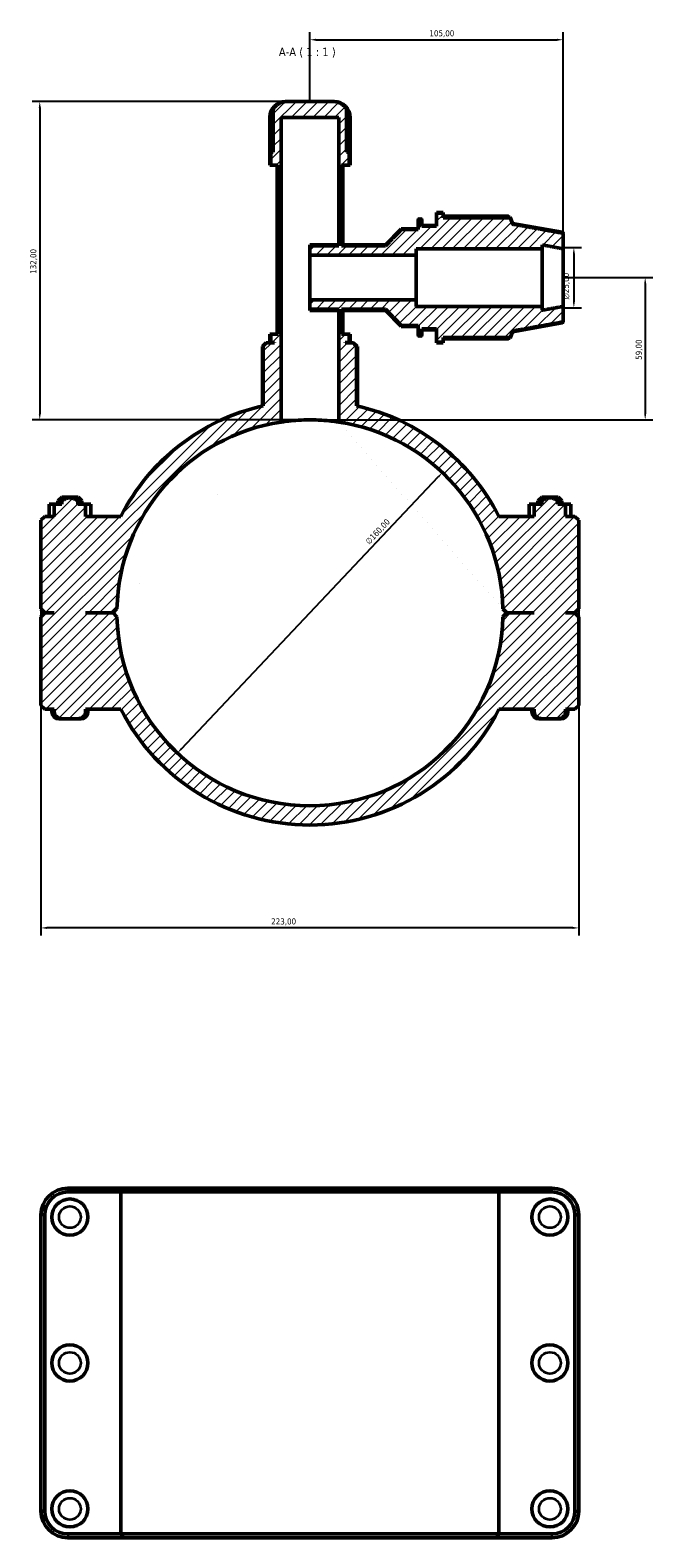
# Model space of a CAD drawing. Header units: millimetres. Extents: x 0 to 904, y -40 to 1304.
# Tile 6 of 6: x 311 to 569, y 679 to 1304. Entities that reach past the tile are written whole.
import ezdxf

# ---------------------------------------------------------------- set-up
doc = ezdxf.new("R2010")
doc.units = ezdxf.units.MM
for name, color, linetype, lineweight in [('Dimension (ISO)', 7, 'Continuous', 25), ('Hatch (ISO)', 7, 'Continuous', 18), ('Symbol (ISO)', 7, 'Continuous', 25), ('Visible (ISO)', 7, 'Continuous', 50), ('Visible Narrow (ISO)', 7, 'Continuous', 35)]:
    doc.layers.add(name, color=color, linetype=linetype, lineweight=lineweight)
doc.styles.add('Label Text (ISO)', font='tahoma.ttf')
doc.styles.add('Note Text (ISO)', font='tahoma.ttf')
doc.dimstyles.new('Default (ISO)', dxfattribs={"dimtxt": 2.5, "dimasz": 2.5, "dimexe": 3.175, "dimexo": 0, "dimgap": 0.762, "dimtad": 1, "dimrnd": 1e-08, "dimzin": 0, "dimtxsty": 'Note Text (ISO)', "dimcen": 0.09, "dimdle": 10, "dimclrd": 256, "dimclre": 256, "dimclrt": 256, "dimazin": 0, "dimtfac": 1.40208, "dimtmove": 0, "dimatfit": 3, "dimfxl": 1, "dimtolj": 1, "dimtzin": 0, "dimlwd": -1, "dimlwe": -1, "dimarcsym": 0})

# ---------------------------------------------------------------- blocks, each defined once
blk = doc.blocks.new('*D7')
at = {"layer": 'Defpoints', "color": 0, "transparency": 16777216}
for p in [(417.18, 1274.04), (314.53, 1142.04), (426.56, 1142.04)]:
    blk.add_point(p, dxfattribs=at)
at = {"layer": 'Dimension (ISO)', "transparency": 16777216}
for p, q in [((417.18, 1274.04), (311.36, 1274.04)), ((314.53, 1271.54), (314.53, 1144.54)), ((426.56, 1142.04), (311.36, 1142.04))]:
    blk.add_line(p, q, dxfattribs=at)
for points in [[(314.11, 1271.54), (314.95, 1271.54), (314.53, 1274.04)], [(314.11, 1144.54), (314.95, 1144.54), (314.53, 1142.04)]]:
    blk.add_solid(points, dxfattribs=at)
at = {"layer": 'Dimension (ISO)', "color": 232, "true_color": 0xca0064, "transparency": 16777216, "insert": (310.6, 1202.59), "char_height": 2.5, "attachment_point": 1, "rotation": 90, "style": 'Note Text (ISO)'}
blk.add_mtext('\\A1;132,00', dxfattribs=at)
blk = doc.blocks.new('*D8')
at = {"layer": 'Defpoints', "color": 0, "transparency": 16777216}
for p in [(531.53, 1213.54), (531.53, 1188.54), (535.96, 1188.54)]:
    blk.add_point(p, dxfattribs=at)
at = {"layer": 'Dimension (ISO)', "transparency": 16777216}
for p, q in [((531.53, 1213.54), (539.13, 1213.54)), ((535.96, 1211.04), (535.96, 1191.04)), ((531.53, 1188.54), (539.13, 1188.54))]:
    blk.add_line(p, q, dxfattribs=at)
for points in [[(535.54, 1211.04), (536.38, 1211.04), (535.96, 1213.54)], [(535.54, 1191.04), (536.38, 1191.04), (535.96, 1188.54)]]:
    blk.add_solid(points, dxfattribs=at)
at = {"layer": 'Dimension (ISO)', "color": 232, "true_color": 0xca0064, "transparency": 16777216, "insert": (531.44, 1191.99), "char_height": 2.5, "attachment_point": 1, "rotation": 90, "style": 'Note Text (ISO)'}
blk.add_mtext('\\A1;\\fAIGDT|b0|i0;\\H2.5000;\\ln\\fTahoma|b0|i0;\\H2.5000;25,00', dxfattribs=at)
blk = doc.blocks.new('*D9')
at = {"layer": 'Defpoints', "color": 0, "transparency": 16777216}
for p in [(481.47, 1120.19), (371.59, 1003.89)]:
    blk.add_point(p, dxfattribs=at)
at = {"layer": 'Dimension (ISO)', "transparency": 16777216}
blk.add_line((373.31, 1005.71), (479.76, 1118.37), dxfattribs=at)
for points in [[(479.45, 1118.66), (480.06, 1118.09), (481.47, 1120.19)], [(373, 1005.99), (373.61, 1005.42), (371.59, 1003.89)]]:
    blk.add_solid(points, dxfattribs=at)
at = {"layer": 'Dimension (ISO)', "color": 232, "true_color": 0xca0064, "transparency": 16777216, "insert": (449.29, 1091.92), "char_height": 2.5, "attachment_point": 1, "rotation": 46.62502, "style": 'Note Text (ISO)'}
blk.add_mtext('\\A1;∅160,00', dxfattribs=at)
blk = doc.blocks.new('*D10')
at = {"layer": 'Defpoints', "color": 0, "transparency": 16777216}
for p in [(531.53, 1201.04), (426.56, 1142.04), (565.53, 1142.04)]:
    blk.add_point(p, dxfattribs=at)
at = {"layer": 'Dimension (ISO)', "transparency": 16777216}
for p, q in [((531.53, 1201.04), (568.71, 1201.04)), ((565.53, 1198.54), (565.53, 1144.54)), ((426.56, 1142.04), (568.71, 1142.04))]:
    blk.add_line(p, q, dxfattribs=at)
for points in [[(565.11, 1198.54), (565.95, 1198.54), (565.53, 1201.04)], [(565.11, 1144.54), (565.95, 1144.54), (565.53, 1142.04)]]:
    blk.add_solid(points, dxfattribs=at)
at = {"layer": 'Dimension (ISO)', "color": 232, "true_color": 0xca0064, "transparency": 16777216, "insert": (561.6, 1166.94), "char_height": 2.5, "attachment_point": 1, "rotation": 90, "style": 'Note Text (ISO)'}
blk.add_mtext('\\A1;59,00', dxfattribs=at)
blk = doc.blocks.new('*D11')
at = {"layer": 'Defpoints', "color": 0, "transparency": 16777216}
for p in [(531.53, 1299.65), (426.53, 1274.04), (531.53, 1213.54)]:
    blk.add_point(p, dxfattribs=at)
at = {"layer": 'Dimension (ISO)', "transparency": 16777216}
for p, q in [((426.53, 1274.04), (426.53, 1302.83)), ((531.53, 1213.54), (531.53, 1302.83)), ((429.03, 1299.65), (529.03, 1299.65))]:
    blk.add_line(p, q, dxfattribs=at)
for points in [[(429.03, 1300.07), (429.03, 1299.24), (426.53, 1299.65)], [(529.03, 1300.07), (529.03, 1299.24), (531.53, 1299.65)]]:
    blk.add_solid(points, dxfattribs=at)
at = {"layer": 'Dimension (ISO)', "color": 232, "true_color": 0xca0064, "transparency": 16777216, "insert": (476.08, 1303.59), "char_height": 2.5, "attachment_point": 1, "style": 'Note Text (ISO)'}
blk.add_mtext('\\A1;105,00', dxfattribs=at)
blk = doc.blocks.new('*D12')
at = {"layer": 'Defpoints', "color": 0, "transparency": 16777216}
for p in [(315.03, 1063.69), (538.03, 1063.69), (315.03, 931.39)]:
    blk.add_point(p, dxfattribs=at)
at = {"layer": 'Dimension (ISO)', "transparency": 16777216}
for p, q in [((315.03, 1063.69), (315.03, 928.22)), ((538.03, 1063.69), (538.03, 928.22)), ((535.53, 931.39), (317.53, 931.39))]:
    blk.add_line(p, q, dxfattribs=at)
for points in [[(317.53, 931.81), (317.53, 930.97), (315.03, 931.39)], [(535.53, 931.81), (535.53, 930.97), (538.03, 931.39)]]:
    blk.add_solid(points, dxfattribs=at)
at = {"layer": 'Dimension (ISO)', "color": 232, "true_color": 0xca0064, "transparency": 16777216, "insert": (410.48, 935.33), "char_height": 2.5, "attachment_point": 1, "style": 'Note Text (ISO)'}
blk.add_mtext('\\A1;223,00', dxfattribs=at)

msp = doc.modelspace()

# ---------------------------------------------------------------- hatches: boundary and pattern name
at = {"layer": 'Hatch (ISO)'}
h = msp.add_hatch(dxfattribs=at)
h.set_pattern_fill('ANSI31', color=256, scale=25.4, style=0)
h.set_pattern_definition([(45, (0, 0), (-2.245064, 2.245064), [])])
edge = h.paths.add_edge_path()
edge.add_spline(control_points=[(408.828, 1174.042), (408.046, 1173.277), (407.196, 1172.442)], knot_values=[0, 0, 0, 0.2285436, 0.2285436, 0.2285436], weights=[1, 1.0009343, 1], degree=2, periodic=0)
edge.add_line((407.196, 1172.442), (407.196, 1147.891))
edge.add_ellipse((426.531, 1062.042), major_axis=(-19.335, 85.85), ratio=1, start_angle=0, end_angle=50.271649)
edge.add_line((348.148, 1102.042), (333.546, 1102.042))
edge.add_line((333.546, 1102.042), (333.546, 1107.042))
edge.add_line((333.546, 1107.042), (330.378, 1107.042))
edge.add_line((330.378, 1107.042), (330.378, 1108.442))
edge.add_spline(control_points=[(330.378, 1108.442), (327.031, 1110.681), (323.685, 1108.442)], knot_values=[0, 0, 0, 0.7168961, 0.7168961, 0.7168961], weights=[1, 1.3458407, 1], degree=2, periodic=0)
edge.add_line((323.685, 1108.442), (323.685, 1107.042))
edge.add_line((323.685, 1107.042), (320.516, 1107.042))
edge.add_line((320.516, 1107.042), (320.516, 1102.042))
edge.add_line((320.516, 1102.042), (316.631, 1102.042))
edge.add_line((316.631, 1102.042), (315.031, 1100.442))
edge.add_line((315.031, 1100.442), (315.031, 1063.692))
edge.add_line((315.031, 1063.692), (316.631, 1062.092))
edge.add_line((316.631, 1062.092), (320.516, 1062.092))
edge.add_line((320.516, 1062.092), (320.516, 1061.992))
edge.add_line((320.516, 1061.992), (316.631, 1061.992))
edge.add_line((316.631, 1061.992), (315.031, 1060.392))
edge.add_line((315.031, 1060.392), (315.031, 1023.642))
edge.add_line((315.031, 1023.642), (316.631, 1022.042))
edge.add_line((316.631, 1022.042), (320.516, 1022.042))
edge.add_line((320.516, 1022.042), (320.516, 1021.042))
edge.add_spline(control_points=[(320.516, 1021.042), (320.516, 1020.673), (320.615, 1020.243), (320.943, 1019.549), (321.243, 1019.175), (321.86, 1018.664), (322.286, 1018.436), (322.942, 1018.212), (323.252, 1018.14), (323.882, 1018.056), (324.201, 1018.042), (324.492, 1018.042)], knot_values=[0.7637556, 0.7637556, 0.7637556, 0.7637556, 0.8742385, 0.8742385, 0.9940173, 0.9940173, 1.1147308, 1.1147308, 1.2019432, 1.2019432, 1.2891556, 1.2891556, 1.2891556, 1.2891556], degree=3, periodic=0)
edge.add_line((324.492, 1018.042), (329.57, 1018.042))
edge.add_spline(control_points=[(329.57, 1018.042), (329.861, 1018.042), (330.181, 1018.056), (330.81, 1018.14), (331.12, 1018.212), (331.776, 1018.436), (332.202, 1018.664), (332.82, 1019.175), (333.119, 1019.549), (333.448, 1020.243), (333.546, 1020.673), (333.546, 1021.042)], knot_values=[1.7658669, 1.7658669, 1.7658669, 1.7658669, 1.8530793, 1.8530793, 1.9402917, 1.9402917, 2.0610052, 2.0610052, 2.180784, 2.180784, 2.2912669, 2.2912669, 2.2912669, 2.2912669], degree=3, periodic=0)
edge.add_line((333.546, 1021.042), (333.546, 1022.042))
edge.add_line((333.546, 1022.042), (348.148, 1022.042))
edge.add_ellipse((426.531, 1062.042), major_axis=(-78.384, -40), ratio=1, start_angle=0, end_angle=125.928616)
edge.add_line((504.915, 1022.042), (519.516, 1022.042))
edge.add_line((519.516, 1022.042), (519.516, 1021.042))
edge.add_spline(control_points=[(519.516, 1021.042), (519.516, 1020.673), (519.615, 1020.243), (519.943, 1019.549), (520.243, 1019.175), (520.86, 1018.664), (521.286, 1018.436), (521.942, 1018.212), (522.252, 1018.14), (522.882, 1018.056), (523.201, 1018.042), (523.492, 1018.042)], knot_values=[0.7637556, 0.7637556, 0.7637556, 0.7637556, 0.8742385, 0.8742385, 0.9940173, 0.9940173, 1.1147308, 1.1147308, 1.2019432, 1.2019432, 1.2891556, 1.2891556, 1.2891556, 1.2891556], degree=3, periodic=0)
edge.add_line((523.492, 1018.042), (528.57, 1018.042))
edge.add_spline(control_points=[(528.57, 1018.042), (528.861, 1018.042), (529.181, 1018.056), (529.81, 1018.14), (530.12, 1018.212), (530.776, 1018.436), (531.202, 1018.664), (531.82, 1019.175), (532.119, 1019.549), (532.448, 1020.243), (532.546, 1020.673), (532.546, 1021.042)], knot_values=[1.7658669, 1.7658669, 1.7658669, 1.7658669, 1.8530793, 1.8530793, 1.9402917, 1.9402917, 2.0610052, 2.0610052, 2.180784, 2.180784, 2.2912669, 2.2912669, 2.2912669, 2.2912669], degree=3, periodic=0)
edge.add_line((532.546, 1021.042), (532.546, 1022.042))
edge.add_line((532.546, 1022.042), (536.431, 1022.042))
edge.add_line((536.431, 1022.042), (538.031, 1023.642))
edge.add_line((538.031, 1023.642), (538.031, 1060.392))
edge.add_line((538.031, 1060.392), (536.431, 1061.992))
edge.add_line((536.431, 1061.992), (532.546, 1061.992))
edge.add_line((532.546, 1061.992), (532.546, 1062.092))
edge.add_line((532.546, 1062.092), (536.431, 1062.092))
edge.add_line((536.431, 1062.092), (538.031, 1063.692))
edge.add_line((538.031, 1063.692), (538.031, 1100.442))
edge.add_line((538.031, 1100.442), (536.431, 1102.042))
edge.add_line((536.431, 1102.042), (532.547, 1102.042))
edge.add_line((532.547, 1102.042), (532.547, 1107.042))
edge.add_line((532.547, 1107.042), (529.378, 1107.042))
edge.add_line((529.378, 1107.042), (529.378, 1108.442))
edge.add_spline(control_points=[(529.378, 1108.442), (526.031, 1110.681), (522.685, 1108.442)], knot_values=[0, 0, 0, 0.7168961, 0.7168961, 0.7168961], weights=[1, 1.3458407, 1], degree=2, periodic=0)
edge.add_line((522.685, 1108.442), (522.685, 1107.042))
edge.add_line((522.685, 1107.042), (519.516, 1107.042))
edge.add_line((519.516, 1107.042), (519.516, 1102.042))
edge.add_line((519.516, 1102.042), (504.915, 1102.042))
edge.add_ellipse((426.531, 1062.042), major_axis=(78.384, 40), ratio=1, start_angle=0, end_angle=50.271649)
edge.add_line((445.867, 1147.891), (445.867, 1172.442))
edge.add_spline(control_points=[(445.867, 1172.442), (445.016, 1173.277), (444.235, 1174.042)], knot_values=[0, 0, 0, 0.2285436, 0.2285436, 0.2285436], weights=[1, 1.0009343, 1], degree=2, periodic=0)
edge.add_line((444.235, 1174.042), (441.214, 1174.042))
edge.add_line((441.214, 1174.042), (441.214, 1174.142))
edge.add_line((441.214, 1174.142), (442.772, 1174.142))
edge.add_line((442.772, 1174.142), (442.772, 1177.642))
edge.add_line((442.772, 1177.642), (439.646, 1177.642))
edge.add_line((439.646, 1177.642), (439.646, 1187.927))
edge.add_line((439.646, 1187.927), (457.812, 1187.927))
edge.add_spline(control_points=[(457.812, 1187.927), (460.441, 1185.194), (464.431, 1181.135)], knot_values=[0, 0, 0, 0.9483428, 0.9483428, 0.9483428], weights=[1, 1.0207162, 1], degree=2, periodic=0)
edge.add_line((464.431, 1181.135), (471.431, 1181.135))
edge.add_line((471.431, 1181.135), (471.431, 1177.533))
edge.add_spline(control_points=[(471.431, 1177.533), (471.431, 1177.471), (471.446, 1177.397), (471.493, 1177.281), (471.535, 1177.219), (471.622, 1177.131), (471.684, 1177.089), (471.797, 1177.042), (471.87, 1177.027), (471.931, 1177.027)], knot_values=[-0.0745001, -0.0745001, -0.0745001, -0.0745001, -0.0556868, -0.0556868, -0.0369944, -0.0369944, -0.0184412, -0.0184412, 0, 0, 0, 0], degree=3, periodic=0)
edge.add_line((471.931, 1177.027), (472.431, 1177.027))
edge.add_spline(control_points=[(472.431, 1177.027), (472.493, 1177.027), (472.565, 1177.042), (472.679, 1177.089), (472.74, 1177.131), (472.828, 1177.219), (472.869, 1177.281), (472.917, 1177.397), (472.931, 1177.471), (472.931, 1177.533)], knot_values=[0, 0, 0, 0, 0.0184412, 0.0184412, 0.0369944, 0.0369944, 0.0556868, 0.0556868, 0.0745001, 0.0745001, 0.0745001, 0.0745001], degree=3, periodic=0)
edge.add_line((472.931, 1177.533), (472.931, 1179.763))
edge.add_line((472.931, 1179.763), (479.031, 1179.763))
edge.add_line((479.031, 1179.763), (479.031, 1174.298))
edge.add_line((479.031, 1174.298), (481.731, 1174.298))
edge.add_line((481.731, 1174.298), (481.731, 1176.208))
edge.add_line((481.731, 1176.208), (509.564, 1176.208))
edge.add_spline(control_points=[(509.564, 1176.208), (510.075, 1177.628), (510.531, 1178.898)], knot_values=[0.1920831, 0.1920831, 0.1920831, 0.488849, 0.488849, 0.488849], weights=[1.0020772, 1.0026432, 1], degree=2, periodic=0)
edge.add_spline(control_points=[(510.531, 1178.898), (521.76, 1180.906), (531.118, 1182.589)], knot_values=[0, 0, 0, 2.091505, 2.091505, 2.091505], weights=[1, 1.0040219, 1], degree=2, periodic=0)
edge.add_spline(control_points=[(531.118, 1182.589), (531.154, 1182.596), (531.19, 1182.606), (531.278, 1182.643), (531.34, 1182.685), (531.427, 1182.774), (531.469, 1182.837), (531.517, 1182.953), (531.531, 1183.028), (531.531, 1183.092)], knot_values=[0.0082574, 0.0082574, 0.0082574, 0.0082574, 0.0183928, 0.0183928, 0.0369736, 0.0369736, 0.0557906, 0.0557906, 0.0748164, 0.0748164, 0.0748164, 0.0748164], degree=3, periodic=0)
edge.add_line((531.531, 1183.092), (531.531, 1189.106))
edge.add_spline(control_points=[(531.531, 1189.106), (527.432, 1188.349), (522.781, 1187.499)], knot_values=[0, 0, 0, 0.8896412, 0.8896412, 0.8896412], weights=[1, 1.0018387, 1], degree=2, periodic=0)
edge.add_line((522.781, 1187.499), (522.781, 1189.106))
edge.add_line((522.781, 1189.106), (470.531, 1189.106))
edge.add_line((470.531, 1189.106), (470.531, 1191.757))
edge.add_line((470.531, 1191.757), (426.531, 1191.757))
edge.add_line((426.531, 1191.757), (426.531, 1187.927))
edge.add_line((426.531, 1187.927), (438.466, 1187.927))
edge.add_line((438.466, 1187.927), (438.466, 1141.146))
edge.add_ellipse((426.531, 1062.042), major_axis=(11.935, 79.105), ratio=1, start_angle=279.761693, end_angle=360, ccw=False)
edge.add_line((506.514, 1063.691), (508.131, 1062.092))
edge.add_line((508.131, 1062.092), (519.516, 1062.092))
edge.add_line((519.516, 1062.092), (519.516, 1061.992))
edge.add_line((519.516, 1061.992), (508.131, 1061.992))
edge.add_line((508.131, 1061.992), (506.514, 1060.392))
edge.add_ellipse((426.531, 1062.042), major_axis=(79.983, -1.65), ratio=1, start_angle=182.363489, end_angle=360, ccw=False)
edge.add_line((346.548, 1060.392), (344.931, 1061.992))
edge.add_line((344.931, 1061.992), (333.546, 1061.992))
edge.add_line((333.546, 1061.992), (333.546, 1062.092))
edge.add_line((333.546, 1062.092), (344.931, 1062.092))
edge.add_line((344.931, 1062.092), (346.548, 1063.691))
edge.add_ellipse((426.531, 1062.042), major_axis=(-79.983, 1.65), ratio=1, start_angle=279.761693, end_angle=360, ccw=False)
edge.add_line((414.596, 1141.146), (414.596, 1267.442))
edge.add_line((414.596, 1267.442), (438.466, 1267.442))
edge.add_line((438.466, 1267.442), (438.466, 1214.156))
edge.add_line((438.466, 1214.156), (426.531, 1214.156))
edge.add_line((426.531, 1214.156), (426.531, 1210.326))
edge.add_line((426.531, 1210.326), (470.531, 1210.326))
edge.add_line((470.531, 1210.326), (470.531, 1212.977))
edge.add_line((470.531, 1212.977), (522.781, 1212.977))
edge.add_line((522.781, 1212.977), (522.781, 1214.584))
edge.add_spline(control_points=[(522.781, 1214.584), (527.432, 1213.734), (531.531, 1212.977)], knot_values=[0, 0, 0, 0.8896412, 0.8896412, 0.8896412], weights=[1, 1.0018387, 1], degree=2, periodic=0)
edge.add_line((531.531, 1212.977), (531.531, 1218.992))
edge.add_spline(control_points=[(531.531, 1218.992), (531.531, 1219.055), (531.517, 1219.13), (531.469, 1219.246), (531.427, 1219.309), (531.34, 1219.398), (531.278, 1219.44), (531.19, 1219.477), (531.154, 1219.488), (531.118, 1219.494)], knot_values=[0.2245249, 0.2245249, 0.2245249, 0.2245249, 0.2435507, 0.2435507, 0.2623677, 0.2623677, 0.2809485, 0.2809485, 0.2910839, 0.2910839, 0.2910839, 0.2910839], degree=3, periodic=0)
edge.add_spline(control_points=[(531.118, 1219.494), (521.76, 1221.177), (510.531, 1223.185)], knot_values=[0, 0, 0, 2.091505, 2.091505, 2.091505], weights=[1, 1.0040219, 1], degree=2, periodic=0)
edge.add_spline(control_points=[(510.531, 1223.185), (510.075, 1224.455), (509.564, 1225.875)], knot_values=[0, 0, 0, 0.2967659, 0.2967659, 0.2967659], weights=[1, 1.0026432, 1.0020772], degree=2, periodic=0)
edge.add_line((509.564, 1225.875), (481.731, 1225.875))
edge.add_line((481.731, 1225.875), (481.731, 1227.785))
edge.add_line((481.731, 1227.785), (479.031, 1227.785))
edge.add_line((479.031, 1227.785), (479.031, 1222.32))
edge.add_line((479.031, 1222.32), (472.931, 1222.32))
edge.add_line((472.931, 1222.32), (472.931, 1224.55))
edge.add_spline(control_points=[(472.931, 1224.55), (472.931, 1224.613), (472.917, 1224.686), (472.869, 1224.802), (472.828, 1224.864), (472.74, 1224.952), (472.679, 1224.994), (472.565, 1225.041), (472.493, 1225.056), (472.431, 1225.056)], knot_values=[-0.0745001, -0.0745001, -0.0745001, -0.0745001, -0.0556868, -0.0556868, -0.0369944, -0.0369944, -0.0184412, -0.0184412, 0, 0, 0, 0], degree=3, periodic=0)
edge.add_line((472.431, 1225.056), (471.931, 1225.056))
edge.add_spline(control_points=[(471.931, 1225.056), (471.87, 1225.056), (471.797, 1225.041), (471.684, 1224.994), (471.622, 1224.952), (471.535, 1224.864), (471.493, 1224.802), (471.446, 1224.686), (471.431, 1224.613), (471.431, 1224.55)], knot_values=[0, 0, 0, 0, 0.0184412, 0.0184412, 0.0369944, 0.0369944, 0.0556868, 0.0556868, 0.0745001, 0.0745001, 0.0745001, 0.0745001], degree=3, periodic=0)
edge.add_line((471.431, 1224.55), (471.431, 1220.948))
edge.add_line((471.431, 1220.948), (464.431, 1220.948))
edge.add_spline(control_points=[(464.431, 1220.948), (460.441, 1216.889), (457.812, 1214.156)], knot_values=[0, 0, 0, 0.9483428, 0.9483428, 0.9483428], weights=[1, 1.0207162, 1], degree=2, periodic=0)
edge.add_line((457.812, 1214.156), (439.646, 1214.156))
edge.add_line((439.646, 1214.156), (439.646, 1247.642))
edge.add_line((439.646, 1247.642), (442.772, 1247.642))
edge.add_line((442.772, 1247.642), (442.772, 1253.042))
edge.add_line((442.772, 1253.042), (441.707, 1253.042))
edge.add_line((441.707, 1253.042), (441.707, 1270.992))
edge.add_spline(control_points=[(441.707, 1270.992), (441.689, 1271.019), (441.671, 1271.047), (441.402, 1271.442), (441.113, 1271.783), (440.525, 1272.362), (440.17, 1272.652), (439.407, 1273.151), (438.998, 1273.36), (438.204, 1273.682), (437.742, 1273.822), (436.8, 1274.001), (436.32, 1274.042), (435.88, 1274.042)], knot_values=[2.3669025, 2.3669025, 2.3669025, 2.3669025, 2.3759408, 2.3759408, 2.4982543, 2.4982543, 2.6236882, 2.6236882, 2.7491221, 2.7491221, 2.8809906, 2.8809906, 3.0128592, 3.0128592, 3.0128592, 3.0128592], degree=3, periodic=0)
edge.add_line((435.88, 1274.042), (417.182, 1274.042))
edge.add_spline(control_points=[(417.182, 1274.042), (416.743, 1274.042), (416.262, 1274.001), (415.32, 1273.822), (414.859, 1273.682), (414.064, 1273.36), (413.656, 1273.151), (412.893, 1272.652), (412.538, 1272.362), (411.949, 1271.783), (411.66, 1271.442), (411.392, 1271.047), (411.374, 1271.019), (411.356, 1270.992)], knot_values=[5.0357572, 5.0357572, 5.0357572, 5.0357572, 5.1676257, 5.1676257, 5.2994943, 5.2994943, 5.4249282, 5.4249282, 5.5503621, 5.5503621, 5.6726755, 5.6726755, 5.6817139, 5.6817139, 5.6817139, 5.6817139], degree=3, periodic=0)
edge.add_line((411.356, 1270.992), (411.356, 1253.042))
edge.add_line((411.356, 1253.042), (410.291, 1253.042))
edge.add_line((410.291, 1253.042), (410.291, 1247.642))
edge.add_line((410.291, 1247.642), (413.416, 1247.642))
edge.add_line((413.416, 1247.642), (413.416, 1177.642))
edge.add_line((413.416, 1177.642), (410.291, 1177.642))
edge.add_line((410.291, 1177.642), (410.291, 1174.142))
edge.add_line((410.291, 1174.142), (411.848, 1174.142))
edge.add_line((411.848, 1174.142), (411.848, 1174.042))
edge.add_line((411.848, 1174.042), (408.828, 1174.042))

# ---------------------------------------------------------------- linework, layer by layer
at = {"layer": 'Visible (ISO)'}
for p, q in [((411.356, 1270.992), (411.356, 1253.042)), ((417.182, 1274.042), (416.471, 1274.042)), ((435.88, 1274.042), (417.182, 1274.042)), ((436.591, 1274.042), (435.88, 1274.042)), ((441.707, 1253.042), (441.707, 1270.992)), ((409.871, 1247.642), (409.871, 1267.442)), ((409.916, 1253.042), (409.916, 1267.442)), ((414.596, 1141.146), (414.596, 1267.442)), ((414.596, 1267.442), (438.466, 1267.442)), ((438.466, 1267.442), (438.466, 1214.156)), ((443.146, 1267.442), (443.146, 1253.042)), ((443.191, 1247.642), (443.191, 1267.442)), ((409.916, 1253.042), (410.291, 1253.042)), ((411.356, 1253.042), (410.291, 1253.042)), ((410.291, 1253.042), (410.291, 1247.642)), ((442.772, 1253.042), (441.707, 1253.042)), ((442.772, 1247.642), (442.772, 1253.042)), ((442.772, 1253.042), (443.146, 1253.042)), ((410.291, 1247.642), (409.871, 1247.642)), ((410.291, 1247.642), (413.416, 1247.642)), ((412.9, 1177.642), (412.9, 1247.642)), ((413.416, 1247.642), (413.416, 1177.642)), ((439.646, 1214.156), (439.646, 1247.642)), ((439.646, 1247.642), (442.772, 1247.642)), ((440.162, 1214.673), (440.162, 1247.642)), ((443.191, 1247.642), (442.772, 1247.642)), ((471.931, 1225.342), (472.431, 1225.342)), ((479.031, 1227.785), (479.031, 1228.042)), ((479.031, 1228.042), (481.731, 1228.042)), ((481.731, 1227.785), (479.031, 1227.785)), ((479.031, 1227.785), (479.031, 1222.32)), ((481.731, 1227.785), (481.731, 1228.042)), ((481.731, 1225.875), (481.731, 1227.785)), ((508.876, 1226.447), (481.731, 1226.447)), ((481.731, 1226.152), (509.564, 1226.152)), ((509.564, 1225.875), (481.731, 1225.875)), ((510.531, 1223.494), (509.564, 1226.152)), ((509.564, 1225.875), (509.564, 1226.152)), ((457.812, 1214.673), (464.431, 1221.292)), ((464.431, 1220.948), (464.431, 1221.292)), ((464.431, 1221.292), (471.431, 1221.292)), ((471.431, 1220.948), (464.431, 1220.948)), ((471.431, 1224.55), (471.431, 1224.842)), ((471.431, 1224.55), (471.431, 1220.948)), ((472.431, 1225.056), (471.931, 1225.056)), ((472.931, 1224.842), (472.931, 1224.55)), ((472.931, 1222.32), (472.931, 1224.55)), ((472.931, 1222.642), (479.031, 1222.642)), ((479.031, 1222.32), (472.931, 1222.32)), ((510.531, 1223.185), (510.531, 1223.494)), ((531.118, 1219.864), (510.531, 1223.494)), ((531.531, 1219.372), (531.531, 1218.992)), ((426.531, 1214.156), (426.531, 1214.673)), ((426.531, 1214.673), (438.466, 1214.673)), ((438.466, 1214.156), (426.531, 1214.156)), ((426.531, 1214.156), (426.531, 1210.326)), ((439.646, 1214.156), (440.162, 1214.673)), ((457.812, 1214.156), (439.646, 1214.156)), ((440.162, 1214.673), (457.812, 1214.673)), ((457.812, 1214.156), (457.812, 1214.673)), ((470.531, 1210.326), (470.531, 1212.977)), ((470.531, 1212.977), (522.781, 1212.977)), ((522.781, 1212.977), (522.781, 1214.584)), ((522.781, 1189.106), (522.781, 1212.977)), ((531.531, 1212.977), (531.531, 1218.992)), ((531.531, 1189.106), (531.531, 1212.977)), ((426.531, 1210.326), (470.531, 1210.326)), ((426.531, 1191.757), (426.531, 1210.326)), ((470.531, 1191.757), (470.531, 1210.326)), ((470.531, 1191.757), (426.531, 1191.757)), ((426.531, 1191.757), (426.531, 1187.927)), ((426.531, 1187.927), (438.466, 1187.927)), ((426.531, 1187.411), (426.531, 1187.927)), ((438.466, 1187.927), (438.466, 1141.146)), ((439.646, 1177.642), (439.646, 1187.927)), ((439.646, 1187.927), (457.812, 1187.927)), ((440.162, 1187.411), (439.646, 1187.927)), ((457.812, 1187.411), (457.812, 1187.927)), ((470.531, 1189.106), (470.531, 1191.757)), ((522.781, 1189.106), (470.531, 1189.106)), ((522.781, 1187.499), (522.781, 1189.106)), ((531.531, 1183.092), (531.531, 1189.106)), ((426.531, 1187.411), (438.466, 1187.411)), ((440.162, 1187.411), (457.812, 1187.411)), ((440.162, 1177.642), (440.162, 1187.411)), ((457.812, 1187.411), (464.431, 1180.792)), ((531.118, 1182.219), (510.531, 1178.589)), ((531.531, 1183.092), (531.531, 1182.711)), ((410.291, 1177.642), (409.871, 1177.642)), ((409.871, 1174.142), (409.871, 1177.642)), ((413.416, 1177.642), (410.291, 1177.642)), ((410.291, 1177.642), (410.291, 1174.142)), ((442.772, 1177.642), (439.646, 1177.642)), ((442.772, 1174.142), (442.772, 1177.642)), ((443.191, 1177.642), (442.772, 1177.642)), ((443.191, 1174.142), (443.191, 1177.642)), ((464.431, 1181.135), (471.431, 1181.135)), ((464.431, 1180.792), (464.431, 1181.135)), ((464.431, 1180.792), (471.431, 1180.792)), ((471.431, 1181.135), (471.431, 1177.533)), ((471.431, 1177.242), (471.431, 1177.533)), ((471.931, 1177.027), (472.431, 1177.027)), ((471.931, 1176.742), (472.431, 1176.742)), ((472.931, 1177.533), (472.931, 1179.763)), ((472.931, 1179.763), (479.031, 1179.763)), ((472.931, 1179.442), (479.031, 1179.442)), ((472.931, 1177.533), (472.931, 1177.242)), ((479.031, 1179.763), (479.031, 1174.298)), ((481.731, 1174.298), (481.731, 1176.208)), ((481.731, 1176.208), (509.564, 1176.208)), ((481.731, 1175.932), (509.564, 1175.932)), ((481.731, 1175.637), (508.876, 1175.637)), ((510.531, 1178.589), (509.564, 1175.932)), ((509.564, 1175.932), (509.564, 1176.208)), ((510.531, 1178.589), (510.531, 1178.898)), ((408.442, 1174.042), (406.842, 1172.442)), ((407.196, 1172.442), (406.842, 1172.442)), ((406.842, 1147.811), (406.842, 1172.442)), ((407.196, 1172.442), (407.196, 1147.891)), ((408.442, 1174.042), (408.828, 1174.042)), ((411.848, 1174.042), (408.828, 1174.042)), ((410.291, 1174.142), (409.871, 1174.142)), ((410.291, 1174.142), (411.848, 1174.142)), ((411.386, 1174.042), (411.386, 1174.142)), ((411.848, 1174.142), (411.848, 1174.042)), ((441.214, 1174.042), (441.214, 1174.142)), ((441.214, 1174.142), (442.772, 1174.142)), ((444.235, 1174.042), (441.214, 1174.042)), ((441.677, 1174.042), (441.677, 1174.142)), ((443.191, 1174.142), (442.772, 1174.142)), ((444.235, 1174.042), (444.62, 1174.042)), ((444.62, 1174.042), (446.22, 1172.442)), ((445.867, 1147.891), (445.867, 1172.442)), ((446.22, 1172.442), (445.867, 1172.442)), ((446.22, 1147.811), (446.22, 1172.442)), ((479.031, 1174.298), (481.731, 1174.298)), ((479.031, 1174.042), (479.031, 1174.298)), ((479.031, 1174.042), (481.731, 1174.042)), ((481.731, 1174.042), (481.731, 1174.298)), ((318.371, 1107.042), (320.516, 1107.042)), ((318.371, 1102.042), (318.371, 1107.042)), ((323.685, 1107.042), (320.516, 1107.042)), ((320.516, 1107.042), (320.516, 1102.042)), ((323.631, 1110.042), (322.031, 1108.442)), ((323.685, 1108.442), (322.031, 1108.442)), ((322.031, 1107.042), (322.031, 1108.442)), ((323.631, 1110.042), (330.431, 1110.042)), ((323.685, 1108.442), (323.685, 1107.042)), ((330.378, 1107.042), (330.378, 1108.442)), ((332.031, 1108.442), (330.378, 1108.442)), ((333.546, 1107.042), (330.378, 1107.042)), ((330.431, 1110.042), (332.031, 1108.442)), ((332.031, 1107.042), (332.031, 1108.442)), ((333.546, 1102.042), (333.546, 1107.042)), ((333.546, 1107.042), (335.691, 1107.042)), ((335.691, 1102.042), (335.691, 1107.042)), ((519.516, 1107.042), (517.371, 1107.042)), ((517.371, 1102.042), (517.371, 1107.042)), ((522.685, 1107.042), (519.516, 1107.042)), ((519.516, 1107.042), (519.516, 1102.042)), ((522.631, 1110.042), (521.031, 1108.442)), ((521.031, 1108.442), (522.685, 1108.442)), ((521.031, 1108.442), (521.031, 1107.042)), ((529.431, 1110.042), (522.631, 1110.042)), ((522.685, 1108.442), (522.685, 1107.042)), ((529.378, 1107.042), (529.378, 1108.442)), ((529.378, 1108.442), (531.031, 1108.442)), ((532.547, 1107.042), (529.378, 1107.042)), ((529.431, 1110.042), (531.031, 1108.442)), ((531.031, 1108.442), (531.031, 1107.042)), ((532.547, 1102.042), (532.547, 1107.042)), ((534.691, 1107.042), (532.547, 1107.042)), ((534.691, 1102.042), (534.691, 1107.042)), ((316.631, 1102.042), (315.031, 1100.442)), ((315.031, 1100.442), (315.031, 1063.692)), ((320.516, 1102.042), (316.631, 1102.042)), ((348.148, 1102.042), (333.546, 1102.042)), ((519.516, 1102.042), (504.915, 1102.042)), ((536.431, 1102.042), (532.547, 1102.042)), ((538.031, 1100.442), (536.431, 1102.042)), ((538.031, 1063.692), (538.031, 1100.442)), ((315.031, 1063.692), (316.631, 1062.092)), ((344.931, 1062.092), (346.548, 1063.691)), ((506.514, 1063.691), (508.131, 1062.092)), ((536.431, 1062.092), (538.031, 1063.692)), ((316.631, 1061.992), (315.031, 1060.392)), ((315.031, 1060.392), (315.031, 1023.642)), ((316.631, 1062.092), (320.516, 1062.092)), ((320.516, 1061.992), (316.631, 1061.992)), ((319.531, 1061.992), (319.531, 1062.092)), ((320.516, 1062.092), (320.516, 1061.992)), ((333.546, 1061.992), (333.546, 1062.092)), ((333.546, 1062.092), (344.931, 1062.092)), ((344.931, 1061.992), (333.546, 1061.992)), ((334.531, 1061.992), (334.531, 1062.092)), ((346.548, 1060.392), (344.931, 1061.992)), ((508.131, 1061.992), (506.514, 1060.392)), ((508.131, 1062.092), (519.516, 1062.092)), ((519.516, 1061.992), (508.131, 1061.992)), ((518.531, 1062.092), (518.531, 1061.992)), ((519.516, 1062.092), (519.516, 1061.992)), ((532.546, 1061.992), (532.546, 1062.092)), ((532.546, 1062.092), (536.431, 1062.092)), ((536.431, 1061.992), (532.546, 1061.992)), ((533.531, 1062.092), (533.531, 1061.992)), ((538.031, 1060.392), (536.431, 1061.992)), ((538.031, 1023.642), (538.031, 1060.392)), ((315.031, 1023.642), (316.631, 1022.042)), ((316.631, 1022.042), (320.516, 1022.042)), ((319.531, 1021.042), (319.531, 1022.042)), ((320.516, 1022.042), (320.516, 1021.042)), ((333.546, 1021.042), (333.546, 1022.042)), ((333.546, 1022.042), (348.148, 1022.042)), ((334.531, 1021.042), (334.531, 1022.042)), ((504.915, 1022.042), (519.516, 1022.042)), ((518.531, 1022.042), (518.531, 1021.042)), ((519.516, 1022.042), (519.516, 1021.042)), ((532.546, 1021.042), (532.546, 1022.042)), ((532.546, 1022.042), (536.431, 1022.042)), ((533.531, 1022.042), (533.531, 1021.042)), ((536.431, 1022.042), (538.031, 1023.642)), ((324.492, 1018.042), (322.531, 1018.042)), ((324.492, 1018.042), (329.57, 1018.042)), ((331.531, 1018.042), (329.57, 1018.042)), ((521.531, 1018.042), (523.492, 1018.042)), ((523.492, 1018.042), (528.57, 1018.042)), ((528.57, 1018.042), (530.531, 1018.042)), ((349.134, 823.501), (326.181, 823.501)), ((326.181, 821.901), (348.148, 821.901)), ((504.915, 821.901), (348.148, 821.901)), ((348.148, 680.101), (348.148, 821.901)), ((349.134, 823.501), (503.929, 823.501)), ((526.881, 823.501), (503.929, 823.501)), ((504.915, 821.901), (526.881, 821.901)), ((504.915, 680.101), (504.915, 821.901)), ((315.031, 812.351), (315.031, 689.651)), ((316.631, 689.651), (316.631, 812.351)), ((536.431, 812.351), (536.431, 689.651)), ((538.031, 689.651), (538.031, 812.351)), ((348.148, 680.101), (326.181, 680.101)), ((326.181, 678.501), (349.134, 678.501)), ((348.148, 680.101), (504.915, 680.101)), ((503.929, 678.501), (349.134, 678.501)), ((503.929, 678.501), (526.881, 678.501)), ((526.881, 680.101), (504.915, 680.101))]:
    msp.add_line(p, q, dxfattribs=at)
for centre in [(327.031, 811.501), (526.031, 811.501), (327.031, 751.001), (526.031, 751.001), (327.031, 690.501), (526.031, 690.501)]:
    msp.add_circle(centre, 7.5, dxfattribs=at)
for centre, radius, start, end in [((416.471, 1267.442), 6.6, 90, 180), ((436.591, 1267.442), 6.6, 0, 90), ((471.931, 1224.842), 0.5, 90, 180), ((472.431, 1224.842), 0.5, 0, 90), ((531.031, 1219.372), 0.5, 0, 80), ((531.031, 1182.711), 0.5, 280, 0), ((471.931, 1177.242), 0.5, 180, 270), ((472.431, 1177.242), 0.5, 270, 0), ((426.531, 1062.042), 88, 102.692659, 152.964308), ((426.531, 1062.042), 88, 27.035692, 77.307341), ((426.531, 1062.042), 80, 98.579948, 178.818255), ((426.531, 1062.042), 80, 1.181745, 81.420052), ((426.531, 1062.042), 80, 181.181745, 358.818255), ((322.531, 1021.042), 3, 180, 270), ((331.531, 1021.042), 3, 270, 0), ((426.531, 1062.042), 88, 207.035692, 332.964308), ((521.531, 1021.042), 3, 180, 270), ((530.531, 1021.042), 3, 270, 0), ((326.181, 812.351), 11.15, 90, 180), ((326.181, 812.351), 9.55, 90, 180), ((526.881, 812.351), 11.15, 0, 90), ((526.881, 812.351), 9.55, 0, 90), ((326.181, 689.651), 11.15, 180, 270), ((326.181, 689.651), 9.55, 180, 270), ((526.881, 689.651), 11.15, 270, 0), ((526.881, 689.651), 9.55, 270, 0)]:
    msp.add_arc(centre, radius, start, end, dxfattribs=at)
for points, knots in [([(409.916, 1267.442), (409.916, 1267.767), (409.951, 1268.15), (410.073, 1268.815), (410.191, 1269.209), (410.489, 1269.924), (410.746, 1270.333), (411.094, 1270.744), (411.225, 1270.877), (411.356, 1270.992)], [0.87710477, 0.87710477, 0.87710477, 0.87710477, 0.97460142, 0.97460142, 1.08951286, 1.08951286, 1.2537303, 1.2537303, 1.33222602, 1.33222602, 1.33222602, 1.33222602]), ([(417.182, 1274.042), (416.743, 1274.042), (416.262, 1274.001), (415.32, 1273.822), (414.859, 1273.682), (414.064, 1273.36), (413.656, 1273.151), (412.893, 1272.652), (412.538, 1272.362), (411.949, 1271.783), (411.66, 1271.442), (411.392, 1271.047), (411.374, 1271.019), (411.356, 1270.992)], [5.0357572, 5.0357572, 5.0357572, 5.0357572, 5.16762574, 5.16762574, 5.29949428, 5.29949428, 5.42492818, 5.42492818, 5.55036209, 5.55036209, 5.67267552, 5.67267552, 5.6817139, 5.6817139, 5.6817139, 5.6817139]), ([(441.707, 1270.992), (441.689, 1271.019), (441.671, 1271.047), (441.402, 1271.442), (441.113, 1271.783), (440.525, 1272.362), (440.17, 1272.652), (439.407, 1273.151), (438.998, 1273.36), (438.204, 1273.682), (437.742, 1273.822), (436.8, 1274.001), (436.32, 1274.042), (435.88, 1274.042)], [2.36690246, 2.36690246, 2.36690246, 2.36690246, 2.37594084, 2.37594084, 2.49825426, 2.49825426, 2.62368817, 2.62368817, 2.74912208, 2.74912208, 2.88099062, 2.88099062, 3.01285916, 3.01285916, 3.01285916, 3.01285916]), ([(441.707, 1270.992), (441.838, 1270.877), (441.968, 1270.744), (442.317, 1270.333), (442.574, 1269.924), (442.871, 1269.209), (442.99, 1268.815), (443.111, 1268.15), (443.146, 1267.767), (443.146, 1267.442)], [2.17619307, 2.17619307, 2.17619307, 2.17619307, 2.25468879, 2.25468879, 2.41890624, 2.41890624, 2.53381768, 2.53381768, 2.63131432, 2.63131432, 2.63131432, 2.63131432]), ([(471.931, 1225.056), (471.87, 1225.056), (471.797, 1225.041), (471.684, 1224.994), (471.622, 1224.952), (471.535, 1224.864), (471.493, 1224.802), (471.446, 1224.686), (471.431, 1224.613), (471.431, 1224.55)], [0, 0, 0, 0, 0.018441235, 0.018441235, 0.036994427, 0.036994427, 0.055686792, 0.055686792, 0.074500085, 0.074500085, 0.074500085, 0.074500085]), ([(472.931, 1224.55), (472.931, 1224.613), (472.917, 1224.686), (472.869, 1224.802), (472.828, 1224.864), (472.74, 1224.952), (472.679, 1224.994), (472.565, 1225.041), (472.493, 1225.056), (472.431, 1225.056)], [-0.074500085, -0.074500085, -0.074500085, -0.074500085, -0.055686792, -0.055686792, -0.036994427, -0.036994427, -0.018441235, -0.018441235, 0, 0, 0, 0]), ([(531.531, 1218.992), (531.531, 1219.055), (531.517, 1219.13), (531.469, 1219.246), (531.427, 1219.309), (531.34, 1219.398), (531.278, 1219.44), (531.19, 1219.477), (531.154, 1219.488), (531.118, 1219.494)], [0.22452488, 0.22452488, 0.22452488, 0.22452488, 0.243550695, 0.243550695, 0.262367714, 0.262367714, 0.280948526, 0.280948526, 0.291083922, 0.291083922, 0.291083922, 0.291083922]), ([(531.118, 1182.589), (531.154, 1182.596), (531.19, 1182.606), (531.278, 1182.643), (531.34, 1182.685), (531.427, 1182.774), (531.469, 1182.837), (531.517, 1182.953), (531.531, 1183.028), (531.531, 1183.092)], [0.008257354, 0.008257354, 0.008257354, 0.008257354, 0.01839275, 0.01839275, 0.036973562, 0.036973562, 0.055790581, 0.055790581, 0.074816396, 0.074816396, 0.074816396, 0.074816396]), ([(471.431, 1177.533), (471.431, 1177.471), (471.446, 1177.397), (471.493, 1177.281), (471.535, 1177.219), (471.622, 1177.131), (471.684, 1177.089), (471.797, 1177.042), (471.87, 1177.027), (471.931, 1177.027)], [-0.074500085, -0.074500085, -0.074500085, -0.074500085, -0.055686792, -0.055686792, -0.036994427, -0.036994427, -0.018441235, -0.018441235, 0, 0, 0, 0]), ([(472.431, 1177.027), (472.493, 1177.027), (472.565, 1177.042), (472.679, 1177.089), (472.74, 1177.131), (472.828, 1177.219), (472.869, 1177.281), (472.917, 1177.397), (472.931, 1177.471), (472.931, 1177.533)], [0, 0, 0, 0, 0.018441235, 0.018441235, 0.036994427, 0.036994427, 0.055686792, 0.055686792, 0.074500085, 0.074500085, 0.074500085, 0.074500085]), ([(438.465, 1141.147), (438.353, 1141.164), (438.224, 1141.183), (437.44, 1141.297), (436.478, 1141.429), (434.262, 1141.675), (432.858, 1141.806), (429.779, 1141.99), (428.104, 1142.042), (424.959, 1142.042), (423.284, 1141.99), (420.205, 1141.806), (418.801, 1141.675), (416.584, 1141.429), (415.622, 1141.297), (414.839, 1141.183), (414.71, 1141.164), (414.598, 1141.147)], [0.3640375, 0.3640375, 0.3640375, 0.3640375, 0.4716945, 0.4716945, 0.943389, 0.943389, 1.4150738, 1.4150738, 1.8867586, 1.8867586, 2.3584433, 2.3584433, 2.8301281, 2.8301281, 3.3018226, 3.3018226, 3.4094796, 3.4094796, 3.4094796, 3.4094796]), ([(320.516, 1021.042), (320.516, 1020.673), (320.615, 1020.243), (320.943, 1019.549), (321.243, 1019.175), (321.86, 1018.664), (322.286, 1018.436), (322.942, 1018.212), (323.252, 1018.14), (323.882, 1018.056), (324.201, 1018.042), (324.492, 1018.042)], [0.76375562, 0.76375562, 0.76375562, 0.76375562, 0.87423851, 0.87423851, 0.99401734, 0.99401734, 1.11473076, 1.11473076, 1.20194315, 1.20194315, 1.28915555, 1.28915555, 1.28915555, 1.28915555]), ([(329.57, 1018.042), (329.861, 1018.042), (330.181, 1018.056), (330.81, 1018.14), (331.12, 1018.212), (331.776, 1018.436), (332.202, 1018.664), (332.82, 1019.175), (333.119, 1019.549), (333.448, 1020.243), (333.546, 1020.673), (333.546, 1021.042)], [1.76586694, 1.76586694, 1.76586694, 1.76586694, 1.85307934, 1.85307934, 1.94029174, 1.94029174, 2.06100516, 2.06100516, 2.18078399, 2.18078399, 2.29126687, 2.29126687, 2.29126687, 2.29126687]), ([(519.516, 1021.042), (519.516, 1020.673), (519.615, 1020.243), (519.943, 1019.549), (520.243, 1019.175), (520.86, 1018.664), (521.286, 1018.436), (521.942, 1018.212), (522.252, 1018.14), (522.882, 1018.056), (523.201, 1018.042), (523.492, 1018.042)], [0.76375562, 0.76375562, 0.76375562, 0.76375562, 0.87423851, 0.87423851, 0.99401734, 0.99401734, 1.11473076, 1.11473076, 1.20194315, 1.20194315, 1.28915555, 1.28915555, 1.28915555, 1.28915555]), ([(528.57, 1018.042), (528.861, 1018.042), (529.181, 1018.056), (529.81, 1018.14), (530.12, 1018.212), (530.776, 1018.436), (531.202, 1018.664), (531.82, 1019.175), (532.119, 1019.549), (532.448, 1020.243), (532.546, 1020.673), (532.546, 1021.042)], [1.76586694, 1.76586694, 1.76586694, 1.76586694, 1.85307934, 1.85307934, 1.94029174, 1.94029174, 2.06100516, 2.06100516, 2.18078399, 2.18078399, 2.29126687, 2.29126687, 2.29126687, 2.29126687])]:
    msp.add_open_spline(points, degree=3, knots=knots, dxfattribs=at)
for points, weights in [([(509.047, 1226.152), (508.963, 1226.298), (508.876, 1226.447)], [1.00157248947, 1.00086008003, 1]), ([(510.531, 1223.185), (510.075, 1224.455), (509.564, 1225.875)], [1, 1.00264323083, 1.0020772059]), ([(464.431, 1220.948), (460.441, 1216.889), (457.812, 1214.156)], [1, 1.02071623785, 1]), ([(531.118, 1219.494), (521.76, 1221.177), (510.531, 1223.185)], [1, 1.00402193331, 1]), ([(522.781, 1214.584), (527.432, 1213.734), (531.531, 1212.977)], [1, 1.00183865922, 1]), ([(457.812, 1187.927), (460.441, 1185.194), (464.431, 1181.135)], [1, 1.02071623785, 1]), ([(531.531, 1189.106), (527.432, 1188.349), (522.781, 1187.499)], [1, 1.00183865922, 1]), ([(510.531, 1178.898), (521.76, 1180.906), (531.118, 1182.589)], [1, 1.00402193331, 1]), ([(508.876, 1175.637), (508.963, 1175.785), (509.047, 1175.932)], [1, 1.00086008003, 1.00157248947]), ([(509.564, 1176.208), (510.075, 1177.628), (510.531, 1178.898)], [1.00207720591, 1.00264323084, 1]), ([(408.828, 1174.042), (408.046, 1173.277), (407.196, 1172.442)], [1, 1.000934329, 1]), ([(445.867, 1172.442), (445.016, 1173.277), (444.235, 1174.042)], [1, 1.000934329, 1]), ([(330.378, 1108.442), (327.031, 1110.681), (323.685, 1108.442)], [1, 1.3458407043, 1]), ([(529.378, 1108.442), (526.031, 1110.681), (522.685, 1108.442)], [1, 1.3458407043, 1])]:
    msp.add_rational_spline(points, weights, degree=2, dxfattribs=at)
for points in [[(349.134, 823.501), (348.803, 822.968), (348.474, 822.435), (348.148, 821.901)], [(503.929, 823.501), (504.259, 822.968), (504.588, 822.435), (504.915, 821.901)], [(349.134, 678.501), (348.803, 679.034), (348.474, 679.567), (348.148, 680.101)], [(503.929, 678.501), (504.259, 679.034), (504.588, 679.567), (504.915, 680.101)]]:
    msp.add_open_spline(points, degree=3, dxfattribs=at)
at = {"layer": 'Visible Narrow (ISO)'}
for p, q in [((326.181, 821.981), (326.181, 823.421)), ((526.881, 821.981), (526.881, 823.421)), ((316.551, 812.351), (315.111, 812.351)), ((536.511, 812.351), (537.951, 812.351)), ((316.551, 689.651), (315.111, 689.651)), ((536.511, 689.651), (537.951, 689.651)), ((326.181, 680.021), (326.181, 678.581)), ((526.881, 680.021), (526.881, 678.581))]:
    msp.add_line(p, q, dxfattribs=at)
for centre in [(327.031, 811.501), (526.031, 811.501), (327.031, 751.001), (526.031, 751.001), (327.031, 690.501), (526.031, 690.501)]:
    msp.add_circle(centre, 4.5, dxfattribs=at)

# ---------------------------------------------------------------- texts
at = {"layer": 'Symbol (ISO)', "insert": (413.669, 1292.227), "char_height": 3.5, "attachment_point": 7, "style": 'Label Text (ISO)'}
msp.add_mtext('A-A ( 1 : 1 )', dxfattribs=at)

# ---------------------------------------------------------------- dimensions: what is measured, and where the dimension line sits
at = {"layer": 'Dimension (ISO)'}
for base, p1, p2, angle, picture, middle in [((531.531, 1299.652), (426.531, 1274.042), (531.531, 1213.542), 180, '*D11', (481.031, 1299.652)), ((314.531, 1142.041), (417.182, 1274.042), (426.558, 1142.041), 90, '*D7', (314.531, 1207.542)), ((565.531, 1142.041), (531.531, 1201.042), (426.558, 1142.041), 90, '*D10', (565.531, 1171.042)), ((315.031, 931.392), (538.031, 1063.692), (315.031, 1063.692), 180, '*D12', (415.531, 931.392))]:
    dim = msp.add_linear_dim(base=base, p1=p1, p2=p2, angle=angle, dimstyle='Default (ISO)', override={"dimdec": 2, "dimtp": 0, "dimtm": 0, "dimtdec": 2, "dimtofl": 0, "dimatfit": 1}, dxfattribs=at)
    dim.commit()
    dim.dimension.update_dxf_attribs({"geometry": picture, "text_midpoint": middle, "dimtype": 160})
dim = msp.add_linear_dim(base=(535.96, 1188.542), p1=(531.531, 1213.542), p2=(531.531, 1188.542), angle=90, text='\\fAIGDT|b0|i0;\\H2.5000;\\ln\\fTahoma|b0|i0;\\H2.5000;<>', dimstyle='Default (ISO)', override={"dimdec": 2, "dimtp": 0, "dimtm": 0, "dimtdec": 2, "dimtofl": 0, "dimatfit": 1}, dxfattribs=at)
dim.commit()
dim.dimension.update_dxf_attribs({"geometry": '*D8', "text_midpoint": (535.96, 1197.542), "dimtype": 160})
dim = msp.add_diameter_dim_2p(p1=(371.59, 1003.892), p2=(481.473, 1120.192), dimstyle='Default (ISO)', override={"dimdec": 2, "dimlfac": 1, "dimtp": 0, "dimtm": 0, "dimtdec": 2, "dimatfit": 2}, dxfattribs=at)
dim.commit()
dim.dimension.update_dxf_attribs({"geometry": '*D9', "text_midpoint": (456.595, 1093.86), "dimtype": 163})

doc.saveas('drawing.dxf')
